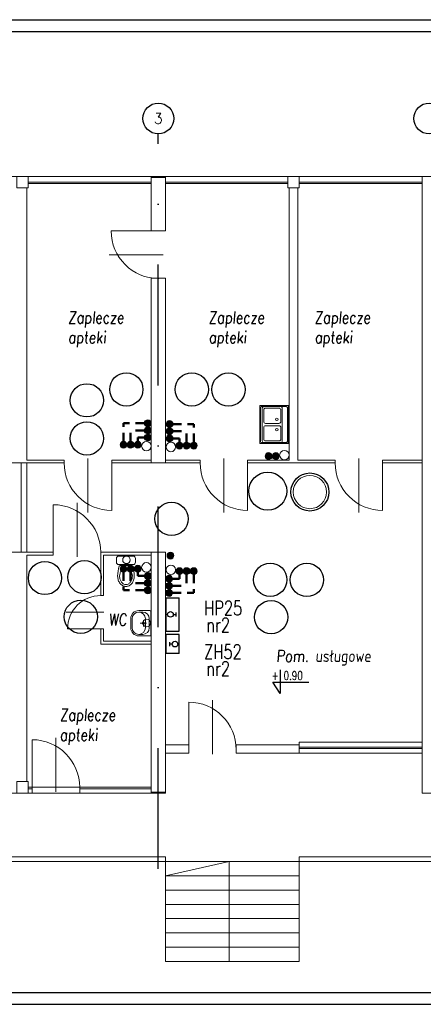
# Model space of a CAD drawing. Header units: millimetres. Extents: x -6513 to 30474, y -6915 to 65597.
# Tile 3 of 256: x -1751 to -902, y 541 to 2610. Entities that reach past the tile are written whole.
import ezdxf
from ezdxf.enums import TextEntityAlignment as Align

# ---------------------------------------------------------------- set-up
doc = ezdxf.new("R2010")
doc.units = ezdxf.units.MM
doc.linetypes.add('DASHDOTX2', pattern=[50.8, 25.4, -12.7, 0, -12.7])
doc.linetypes.add('DASHEDX2', pattern=[38.1, 25.4, -12.7])
doc.layers.get('0').update_dxf_attribs({"color": 8})
for name, color, linetype, lineweight in [('A-opis', 8, 'Continuous', 25), ('A_cienka', 8, 'Continuous', 5), ('A_warstwy', 8, 'Continuous', 9), ('A_widok', 8, 'Continuous', 13), ('CH-KS-WEWN-ISTN-PION-NR', 8, 'Continuous', 20), ('CH-KS-WEWN-ISTN-PRZYBORY', 8, 'Continuous', 9), ('CH-KS-WEWN-PION', 8, 'Continuous', 20), ('CH-KS-WEWN-PION-NR', 8, 'Continuous', 25), ('CH-KS-WEWN-PODEJŚCIA', 8, 'Continuous', 20), ('CH-W-WEWN-INOX-PION', 8, 'Continuous', 20), ('CH-W-WEWN-INOX-PION-NR', 8, 'Continuous', 25), ('CH-W-WEWN-INOX-PRZEWÓD-CIEPŁA', 8, 'DASHEDX2', 50), ('CH-W-WEWN-INOX-PRZEWÓD-CYRKULACJA', 8, 'DASHDOTX2', 50), ('CH-W-WEWN-INOX-PRZEWÓD-ZIMNA', 8, 'Continuous', 50), ('CH-W-WEWN-PPOŻ-PION', 8, 'Continuous', 20), ('CH-W-WEWN-PPOŻ-PION-NR', 8, 'Continuous', 25), ('CH-W-WEWN-PPOŻ-WEWN-HP-NR', 8, 'Continuous', 25), ('CH-W-WEWN-PPOŻ-WEWN-HP-SZAFKA', 8, 'Continuous', 25), ('R-TABELKA', 8, 'Continuous', 25)]:
    doc.layers.add(name, color=color, linetype=linetype, lineweight=lineweight)
doc.layers.add('A-osie', color=8, linetype='DASHDOTX2')
doc.styles.add('ROMA', font='romans.shx', dxfattribs={"width": 0.75})
doc.styles.add('ROMANSS', font='romans.shx', dxfattribs={"width": 0.8, "oblique": 5})
doc.styles.add('SIMPLEX7', font='SIMPLEX.SHX', dxfattribs={"width": 0.75, "oblique": 10})
doc.styles.get("Standard").update_dxf_attribs({"font": 'txt.shx', "width": 0.9})

# ---------------------------------------------------------------- blocks, each defined once
blk = doc.blocks.new('drzwi schem')
at = {"color": 252, "ltscale": 10}
blk.add_line((0.5, -0.093), (0.5, 1.04), dxfattribs=at)
at = {"color": 252}
blk.add_line((0, 0), (0, 1), dxfattribs=at)
blk.add_arc((0, 0), 1, 0, 90, dxfattribs=at)
blk = doc.blocks.new('MU-STOJĄCA')
at = {"layer": 'CH-KS-WEWN-ISTN-PRZYBORY'}
for p, q in [((15, 0), (-15, 0)), ((-20, -5), (-20, -13)), ((15, -18), (-15, -18)), ((12.1, -20), (-12.1, -20)), ((20, -5), (20, -13))]:
    blk.add_line(p, q, dxfattribs=at)
for points in [[(13.5, -42, 0.086436), (12.4, -35.9, 0.092654), (9.5, -31, 0.103059), (5.1, -27.6, 0.111854), (0, -26.4, 0.111854), (-5.1, -27.6, 0.103059), (-9.5, -31, 0.092654), (-12.4, -35.9, 0.086436), (-13.5, -42, 0.086436)], [(-17.5, -42, 0.07974), (-16.1, -50.6, 0.08865), (-12.4, -57.6, 0.10507), (-6.5, -62.4, 0.120602), (0, -64, 0.120602), (6.5, -62.4, 0.10507), (12.4, -57.6, 0.08865), (16.1, -50.6, 0.07974), (17.5, -42, 0.07974)], [(-13.5, -42, 0.07974), (-12.3, -49.4, 0.08865), (-9.2, -55.1, 0.10507), (-4.6, -58.9, 0.120602), (0, -60, 0.120602), (4.6, -58.9, 0.10507), (9.2, -55.1, 0.08865), (12.3, -49.4, 0.07974), (13.5, -42, 0.07974)]]:
    blk.add_lwpolyline(points, format="xyb", dxfattribs=at)
for centre, radius, start, end in [((-15, -5), 5, 90, 180), ((-15, -13), 5, 180, 270), ((-12.1, -22), 2, 90, 160.6961), ((12.1, -22), 2, 19.3039, 90), ((15, -5), 5, 0, 90), ((15, -13), 5, 270, 0), ((45, -42), 62.5, 160.6961, 180), ((-45, -42), 62.5, 0, 19.3039)]:
    blk.add_arc(centre, radius, start, end, dxfattribs=at)
blk = doc.blocks.new('SAN8')
at = {"layer": 'CH-KS-WEWN-ISTN-PRZYBORY'}
for p, q in [((-24, -0.268), (-23, 0)), ((-23, 0), (23, 0)), ((23, 0), (24, -0.268)), ((-25, -2), (-24.7321, -1)), ((-25, -24), (-25, -2)), ((-24.7321, -1), (-24, -0.268)), ((-22.1111, -16.1989), (-22.1111, -24.1146)), ((-9.1111, -3.1989), (9.1111, -3.1989)), ((8.9289, -10.9324), (-8.9289, -10.9324)), ((5.8704, -14.7992), (-6.4336, -14.7992)), ((-1.6996, -14.0952), (-1.8397, -14.7992)), ((-1.8397, -14.7992), (-1.6996, -15.5032)), ((-1.3009, -13.4984), (-1.6996, -14.0952)), ((-1.6996, -15.5032), (-1.3009, -16.1)), ((-0.704, -13.0995), (-1.3009, -13.4984)), ((-1.3009, -16.1), (-0.704, -16.4988)), ((0, -12.9595), (-0.704, -13.0995)), ((-0.704, -16.4988), (0, -16.6389)), ((0, -21.4207), (0, -8.4592)), ((0.704, -13.0995), (0, -12.9595)), ((0, -16.6389), (0.704, -16.4988)), ((1.3009, -13.4984), (0.704, -13.0995)), ((0.704, -16.4988), (1.3009, -16.1)), ((1.6996, -14.0952), (1.3009, -13.4984)), ((1.3009, -16.1), (1.6996, -15.5032)), ((1.8397, -14.7992), (1.6996, -14.0952)), ((1.6996, -15.5032), (1.8397, -14.7992)), ((22.1111, -24.1146), (22.1111, -16.1989)), ((24, -0.268), (24.732, -1)), ((24.732, -1), (25, -2)), ((25, -2), (25, -24)), ((-8.9289, -37.2968), (8.9289, -37.2968)), ((9.2257, -40.0035), (-9.2257, -40.0035))]:
    blk.add_line(p, q, dxfattribs=at)
for centre, radius, start, end in [((-9.1111, -16.1989), 13, 90, 180), ((-8.9289, -24.1146), 13.1822, 90, 270), ((8.9289, -24.1146), 13.1822, 270, 90), ((9.1111, -16.1989), 13, 0, 90), ((-9.1111, -24.1146), 15.8893, 179.586731, 269.586792), ((9.1111, -24.1146), 15.8893, 270.413269, 0.413269)]:
    blk.add_arc(centre, radius, start, end, dxfattribs=at)
blk = doc.blocks.new('ZZ-80-60')
at = {"layer": 'CH-KS-WEWN-ISTN-PRZYBORY'}
for p, q in [((0, 59), (80, 59)), ((2, 5), (2, 54)), ((6, 58), (74, 58)), ((78, 54), (78, 5)), ((74, 1), (6, 1))]:
    blk.add_line(p, q, dxfattribs=at)
blk.add_lwpolyline([(80, 0), (0, 0), (0, 60), (80, 60)], close=True, dxfattribs=at)
for points in [[(78, 43), (78, 9, -0.414214), (74, 5), (6, 5, -0.414214), (2, 9), (2, 43, -0.414214), (6, 47), (74, 47, -0.414214)], [(33.5, 8), (9.5, 8, -0.414214), (5.5, 12), (5.5, 40, -0.414214), (9.5, 44), (33.5, 44, -0.414214), (37.5, 40), (37.5, 12, -0.414214)], [(46.5, 8), (70.5, 8, 0.414214), (74.5, 12), (74.5, 40, 0.414214), (70.5, 44), (46.5, 44, 0.414214), (42.5, 40), (42.5, 12, 0.414214)]]:
    blk.add_lwpolyline(points, format="xyb", close=True, dxfattribs=at)
for centre in [(29, 35.5), (51, 35.5)]:
    blk.add_circle(centre, 2.5, dxfattribs=at)
for centre, start, end in [((6, 54), 90, 180), ((74, 54), 0, 90), ((6, 5), 180, 270), ((74, 5), 270, 360)]:
    blk.add_arc(centre, 4, start, end, dxfattribs=at)

msp = doc.modelspace()

# ---------------------------------------------------------------- hatches: boundary and pattern name
at = {"layer": 'CH-W-WEWN-INOX-PION'}
h = msp.add_hatch(color=256, dxfattribs=at)
h.paths.add_polyline_path([(-1474.737, 1762.23, -0.41806339), (-1481.913, 1754.959, -0.41806339), (-1489.089, 1762.23)])
h.paths.add_polyline_path([(-1489.089, 1762.23, -0.41037418), (-1481.913, 1769.312, -0.41037418), (-1474.737, 1762.23)])
h = msp.add_hatch(color=256, dxfattribs=at)
h.paths.add_polyline_path([(-1443.155, 1760.439, 0.41806339), (-1435.979, 1753.168, 0.41806339), (-1428.804, 1760.439)])
h.paths.add_polyline_path([(-1428.804, 1760.439, 0.41037418), (-1435.979, 1767.521, 0.41037418), (-1443.155, 1760.439)])
h = msp.add_hatch(color=256, dxfattribs=at)
h.paths.add_polyline_path([(-1474.737, 1747.23, -0.41806339), (-1481.913, 1739.959, -0.41806339), (-1489.089, 1747.23)])
h.paths.add_polyline_path([(-1489.089, 1747.23, -0.41037418), (-1481.913, 1754.312, -0.41037418), (-1474.737, 1747.23)])
h = msp.add_hatch(color=256, dxfattribs=at)
h.paths.add_polyline_path([(-1474.737, 1732.23, -0.41806339), (-1481.913, 1724.959, -0.41806339), (-1489.089, 1732.23)])
h.paths.add_polyline_path([(-1489.089, 1732.23, -0.41037418), (-1481.913, 1739.312, -0.41037418), (-1474.737, 1732.23)])
h = msp.add_hatch(color=256, dxfattribs=at)
h.paths.add_polyline_path([(-1443.155, 1745.439, 0.41806339), (-1435.979, 1738.168, 0.41806339), (-1428.804, 1745.439)])
h.paths.add_polyline_path([(-1428.804, 1745.439, 0.41037418), (-1435.979, 1752.521, 0.41037418), (-1443.155, 1745.439)])
h = msp.add_hatch(color=256, dxfattribs=at)
h.paths.add_polyline_path([(-1532.911, 1723.929, -0.41806339), (-1525.641, 1716.753, -0.41806339), (-1532.911, 1709.577)])
h.paths.add_polyline_path([(-1532.911, 1709.577, -0.41037418), (-1539.994, 1716.753, -0.41037418), (-1532.911, 1723.929)])
h = msp.add_hatch(color=256, dxfattribs=at)
h.paths.add_polyline_path([(-1517.911, 1723.929, -0.41806339), (-1510.641, 1716.753, -0.41806339), (-1517.911, 1709.577)])
h.paths.add_polyline_path([(-1517.911, 1709.577, -0.41037418), (-1524.994, 1716.753, -0.41037418), (-1517.911, 1723.929)])
h = msp.add_hatch(color=256, dxfattribs=at)
h.paths.add_polyline_path([(-1502.911, 1723.929, -0.41806339), (-1495.641, 1716.753, -0.41806339), (-1502.911, 1709.577)])
h.paths.add_polyline_path([(-1502.911, 1709.577, -0.41037418), (-1509.994, 1716.753, -0.41037418), (-1502.911, 1723.929)])
h = msp.add_hatch(color=256, dxfattribs=at)
h.paths.add_polyline_path([(-1443.155, 1730.439, 0.41806339), (-1435.979, 1723.168, 0.41806339), (-1428.804, 1730.439)])
h.paths.add_polyline_path([(-1428.804, 1730.439, 0.41037418), (-1435.979, 1737.521, 0.41037418), (-1443.155, 1730.439)])
h = msp.add_hatch(color=256, dxfattribs=at)
h.paths.add_polyline_path([(-1414.981, 1722.138, 0.41806339), (-1422.252, 1714.962, 0.41806339), (-1414.981, 1707.786)])
h.paths.add_polyline_path([(-1414.981, 1707.786, 0.41037418), (-1407.899, 1714.962, 0.41037418), (-1414.981, 1722.138)])
h = msp.add_hatch(color=256, dxfattribs=at)
h.paths.add_polyline_path([(-1399.981, 1722.138, 0.41806339), (-1407.252, 1714.962, 0.41806339), (-1399.981, 1707.786)])
h.paths.add_polyline_path([(-1399.981, 1707.786, 0.41037418), (-1392.899, 1714.962, 0.41037418), (-1399.981, 1722.138)])
h = msp.add_hatch(color=256, dxfattribs=at)
h.paths.add_polyline_path([(-1384.981, 1722.138, 0.41806339), (-1392.252, 1714.962, 0.41806339), (-1384.981, 1707.786)])
h.paths.add_polyline_path([(-1384.981, 1707.786, 0.41037418), (-1377.899, 1714.962, 0.41037418), (-1384.981, 1722.138)])
h = msp.add_hatch(color=256, dxfattribs=at)
h.paths.add_polyline_path([(-1227.494, 1700.324, 0.41806339), (-1234.765, 1693.149, 0.41806339), (-1227.494, 1685.973)])
h.paths.add_polyline_path([(-1227.494, 1685.973, 0.41037418), (-1220.412, 1693.149, 0.41037418), (-1227.494, 1700.324)])
h = msp.add_hatch(color=256, dxfattribs=at)
h.paths.add_polyline_path([(-1212.494, 1700.324, 0.41806339), (-1219.765, 1693.149, 0.41806339), (-1212.494, 1685.973)])
h.paths.add_polyline_path([(-1212.494, 1685.973, 0.41037418), (-1205.412, 1693.149, 0.41037418), (-1212.494, 1700.324)])
h = msp.add_hatch(color=256, dxfattribs=at)
h.paths.add_polyline_path([(-1532.911, 1449.168, 0.41806339), (-1525.641, 1456.344, 0.41806339), (-1532.911, 1463.52)])
h.paths.add_polyline_path([(-1532.911, 1463.52, 0.41037418), (-1539.994, 1456.344, 0.41037418), (-1532.911, 1449.168)])
h = msp.add_hatch(color=256, dxfattribs=at)
h.paths.add_polyline_path([(-1517.911, 1449.168, 0.41806339), (-1510.641, 1456.344, 0.41806339), (-1517.911, 1463.52)])
h.paths.add_polyline_path([(-1517.911, 1463.52, 0.41037418), (-1524.994, 1456.344, 0.41037418), (-1517.911, 1449.168)])
h = msp.add_hatch(color=256, dxfattribs=at)
h.paths.add_polyline_path([(-1502.911, 1449.168, 0.41806339), (-1495.641, 1456.344, 0.41806339), (-1502.911, 1463.52)])
h.paths.add_polyline_path([(-1502.911, 1463.52, 0.41037418), (-1509.994, 1456.344, 0.41037418), (-1502.911, 1449.168)])
h = msp.add_hatch(color=256, dxfattribs=at)
h.paths.add_polyline_path([(-1414.981, 1443.988, -0.41806339), (-1422.252, 1451.164, -0.41806339), (-1414.981, 1458.34)])
h.paths.add_polyline_path([(-1414.981, 1458.34, -0.41037418), (-1407.899, 1451.164, -0.41037418), (-1414.981, 1443.988)])
h = msp.add_hatch(color=256, dxfattribs=at)
h.paths.add_polyline_path([(-1399.981, 1443.988, -0.41806339), (-1407.252, 1451.164, -0.41806339), (-1399.981, 1458.34)])
h.paths.add_polyline_path([(-1399.981, 1458.34, -0.41037418), (-1392.899, 1451.164, -0.41037418), (-1399.981, 1443.988)])
h = msp.add_hatch(color=256, dxfattribs=at)
h.paths.add_polyline_path([(-1384.981, 1443.988, -0.41806339), (-1392.252, 1451.164, -0.41806339), (-1384.981, 1458.34)])
h.paths.add_polyline_path([(-1384.981, 1458.34, -0.41037418), (-1377.899, 1451.164, -0.41037418), (-1384.981, 1443.988)])
h = msp.add_hatch(color=256, dxfattribs=at)
h.paths.add_polyline_path([(-1474.737, 1440.868, 0.41806339), (-1481.913, 1448.138, 0.41806339), (-1489.089, 1440.868)])
h.paths.add_polyline_path([(-1489.089, 1440.868, 0.41037418), (-1481.913, 1433.785, 0.41037418), (-1474.737, 1440.868)])
h = msp.add_hatch(color=256, dxfattribs=at)
h.paths.add_polyline_path([(-1474.737, 1425.868, 0.41806339), (-1481.913, 1433.138, 0.41806339), (-1489.089, 1425.868)])
h.paths.add_polyline_path([(-1489.089, 1425.868, 0.41037418), (-1481.913, 1418.785, 0.41037418), (-1474.737, 1425.868)])
h = msp.add_hatch(color=256, dxfattribs=at)
h.paths.add_polyline_path([(-1429.783, 1435.208, 0.41806339), (-1436.958, 1442.478, 0.41806339), (-1444.134, 1435.208)])
h.paths.add_polyline_path([(-1444.134, 1435.208, 0.41037418), (-1436.958, 1428.125, 0.41037418), (-1429.783, 1435.208)])
h = msp.add_hatch(color=256, dxfattribs=at)
h.paths.add_polyline_path([(-1474.737, 1410.868, 0.41806339), (-1481.913, 1418.138, 0.41806339), (-1489.089, 1410.868)])
h.paths.add_polyline_path([(-1489.089, 1410.868, 0.41037418), (-1481.913, 1403.785, 0.41037418), (-1474.737, 1410.868)])
h = msp.add_hatch(color=256, dxfattribs=at)
h.paths.add_polyline_path([(-1429.783, 1420.208, 0.41806339), (-1436.958, 1427.478, 0.41806339), (-1444.134, 1420.208)])
h.paths.add_polyline_path([(-1444.134, 1420.208, 0.41037418), (-1436.958, 1413.125, 0.41037418), (-1429.783, 1420.208)])
h = msp.add_hatch(color=256, dxfattribs=at)
h.paths.add_polyline_path([(-1429.783, 1405.208, 0.41806339), (-1436.958, 1412.478, 0.41806339), (-1444.134, 1405.208)])
h.paths.add_polyline_path([(-1444.134, 1405.208, 0.41037418), (-1436.958, 1398.125, 0.41037418), (-1429.783, 1405.208)])
at = {"layer": 'CH-W-WEWN-PPOŻ-PION'}
h = msp.add_hatch(color=256, dxfattribs=at)
h.paths.add_polyline_path([(-1441.259, 1483.832, 0.41806339), (-1434.083, 1476.561, 0.41806339), (-1426.908, 1483.832)])
h.paths.add_polyline_path([(-1426.908, 1483.832, 0.41037418), (-1434.083, 1490.914, 0.41037418), (-1441.259, 1483.832)])

# ---------------------------------------------------------------- linework, layer by layer
at = {"layer": 'A-opis', "color": 9, "ltscale": 0.1}
for p, q in [((-1203.166, 1243.417), (-1203.166, 1194.187)), ((-1203.166, 1194.187), (-1218.998, 1217.768)), ((-1218.998, 1217.768), (-1143.1, 1217.768))]:
    msp.add_line(p, q, dxfattribs=at)
at = {"layer": 'A-osie', "ltscale": 10}
msp.add_line((-1459.603, 825.294), (-1459.603, 2370.209), dxfattribs=at)
at = {"layer": 'A-osie', "linetype": 'Continuous'}
for centre in [(-1459.603, 2402.709), (-889.603, 2402.709)]:
    msp.add_circle(centre, 32.5, dxfattribs=at)
at = {"layer": 'A_cienka'}
for p, q in [((-2584.603, 2280.737), (3699.397, 2280.737)), ((-1733.226, 2268.737), (-1474.603, 2268.737)), ((-1733.226, 2265.737), (-1474.603, 2265.737)), ((-1187.226, 2268.737), (-1444.603, 2268.737)), ((-1187.226, 2265.737), (-1444.603, 2265.737)), ((-1163.226, 2268.737), (-904.603, 2268.737)), ((-1163.226, 2265.737), (-904.603, 2265.737)), ((-1163.226, 1091.384), (-904.603, 1091.384)), ((-1163.226, 1081.384), (-904.603, 1081.384)), ((-1163.226, 1078.384), (-904.603, 1078.384)), ((-1163.226, 1068.384), (-904.603, 1068.384)), ((-1733.226, 996.737), (-1474.603, 996.737)), ((-1733.226, 993.737), (-1725.002, 993.737)), ((-1625.002, 993.737), (-1474.603, 993.737)), ((-2584.603, 984.737), (-1444.603, 984.737)), ((-904.603, 984.737), (3159.397, 984.737)), ((-1310.43, 840.737), (-1444.603, 810.737)), ((-1310.43, 630.737), (-1310.43, 840.737))]:
    msp.add_line(p, q, dxfattribs=at)
at = {"layer": 'A_cienka', "ltscale": 10}
for p, q in [((-1725.002, 996.737), (-1725.002, 984.737)), ((-1625.002, 996.737), (-1625.002, 984.737))]:
    msp.add_line(p, q, dxfattribs=at)
at = {"layer": 'A_warstwy'}
for p, q in [((-1444.603, 850.737), (-2614.603, 850.737)), ((3159.397, 850.737), (-1163.226, 850.737)), ((3159.397, 840.737), (-2614.603, 840.737))]:
    msp.add_line(p, q, dxfattribs=at)
at = {"layer": 'A_widok', "ltscale": 5}
for p, q in [((-1474.603, 2166.263), (-1474.603, 2280.737)), ((-1474.603, 2278.844), (-1444.603, 2278.844)), ((-1444.603, 2166.263), (-1444.603, 2280.737)), ((-904.603, 1490.737), (-904.603, 2280.737)), ((-904.603, 2280.737), (-874.603, 2280.737)), ((-1736.226, 2256.737), (-1736.226, 1684.737)), ((-1184.226, 2256.737), (-1184.226, 1684.737)), ((-1166.226, 2256.737), (-1166.226, 1684.737)), ((-1444.603, 2166.263), (-1474.603, 2166.263)), ((-1474.603, 1678.737), (-1474.603, 2067.524)), ((-1444.603, 2067.272), (-1472.942, 2067.272)), ((-1444.603, 1678.737), (-1444.603, 2067.272)), ((-1841.699, 1678.737), (-1657.668, 1678.737)), ((-1748.226, 1678.737), (-1748.226, 1490.737)), ((-1736.226, 1684.737), (-1657.668, 1684.737)), ((-1736.226, 1678.737), (-1736.226, 1490.737)), ((-1657.668, 1678.737), (-1657.668, 1684.737)), ((-1557.668, 1684.737), (-1474.603, 1684.737)), ((-1557.668, 1678.737), (-1557.668, 1684.737)), ((-1557.668, 1678.737), (-1371.699, 1678.737)), ((-1444.603, 1684.737), (-1371.699, 1684.737)), ((-1371.699, 1678.737), (-1371.699, 1684.737)), ((-1271.699, 1684.737), (-1184.226, 1684.737)), ((-1271.699, 1678.737), (-1271.699, 1684.737)), ((-1271.699, 1678.737), (-1087.668, 1678.737)), ((-1166.226, 1684.737), (-1087.668, 1684.737)), ((-1087.668, 1678.737), (-1087.668, 1684.737)), ((-987.668, 1684.737), (-904.603, 1684.737)), ((-987.668, 1678.737), (-987.668, 1684.737)), ((-987.668, 1678.737), (-904.603, 1678.737)), ((-1841.699, 1490.737), (-1680.603, 1490.737)), ((-1680.603, 1484.737), (-1680.603, 1490.737)), ((-1580.603, 1490.737), (-1444.603, 1490.737)), ((-1580.603, 1490.737), (-1580.603, 1399.832)), ((-1474.603, 984.737), (-1474.603, 1490.737)), ((-1444.603, 984.737), (-1444.603, 1490.737)), ((-904.603, 984.737), (-904.603, 1490.737)), ((-1736.226, 1484.737), (-1680.603, 1484.737)), ((-1736.226, 1484.737), (-1736.226, 1008.737)), ((-1574.603, 1484.737), (-1474.603, 1484.737)), ((-1574.603, 1484.737), (-1574.603, 1399.832)), ((-1580.603, 1399.832), (-1574.603, 1399.832)), ((-1580.603, 1329.832), (-1580.603, 1297.762)), ((-1580.603, 1329.832), (-1574.603, 1329.832)), ((-1574.603, 1329.832), (-1574.603, 1303.762)), ((-1580.603, 1297.762), (-1474.603, 1297.762)), ((-1574.603, 1303.762), (-1474.603, 1303.762)), ((-1395.676, 1086.384), (-1444.603, 1086.384)), ((-1395.676, 1086.384), (-1395.676, 1068.384)), ((-1163.226, 1086.384), (-1295.676, 1086.384)), ((-1295.676, 1086.384), (-1295.676, 1068.384)), ((-1163.226, 1091.384), (-1163.226, 1068.384)), ((-1395.676, 1068.384), (-1444.603, 1068.384)), ((-1163.226, 1068.384), (-1295.676, 1068.384)), ((-1474.603, 986.63), (-1444.603, 986.63)), ((-904.603, 984.737), (-874.603, 984.737)), ((-1444.603, 850.737), (-1444.603, 630.737)), ((-1163.226, 850.737), (-1163.226, 630.737)), ((-1163.226, 840.737), (-1444.603, 840.737)), ((-1163.226, 810.737), (-1444.603, 810.737)), ((-1163.226, 780.737), (-1444.603, 780.737)), ((-1163.226, 750.737), (-1444.603, 750.737)), ((-1163.226, 720.737), (-1444.603, 720.737)), ((-1163.226, 690.737), (-1444.603, 690.737)), ((-1163.226, 660.737), (-1444.603, 660.737)), ((-1163.226, 630.737), (-1444.603, 630.737))]:
    msp.add_line(p, q, dxfattribs=at)
for points in [[(-1757.226, 2256.737), (-1733.226, 2256.737), (-1733.226, 2280.737), (-1757.226, 2280.737)], [(-1187.226, 2256.737), (-1163.226, 2256.737), (-1163.226, 2280.737), (-1187.226, 2280.737)], [(-1757.226, 984.737), (-1733.226, 984.737), (-1733.226, 1008.737), (-1757.226, 1008.737)]]:
    msp.add_lwpolyline(points, close=True, dxfattribs=at)
at = {"layer": 'CH-KS-WEWN-ISTN-PION-NR', "extrusion": (-1.29885e-05, -7.54363e-06, 1)}
for centre in [(-1526.818, 1833.17, 0.006), (-1140.764, 1617.497, 0.003), (-1614.958, 1438.407, 0.01)]:
    msp.add_circle(centre, 35, dxfattribs=at)
at = {"layer": 'CH-KS-WEWN-PION', "extrusion": (7.54363e-06, 1.29885e-05, 1)}
msp.add_circle((-1484.674, 1713.992, 0.011), 9.967, dxfattribs=at)
at = {"layer": 'CH-KS-WEWN-PION', "extrusion": (-7.54363e-06, -1.29885e-05, 1)}
for centre in [(-1433.218, 1712.201, -0.011), (-1194.357, 1694.999, -0.013), (-1194.357, 1694.999, -0.013)]:
    msp.add_circle(centre, 9.967, dxfattribs=at)
at = {"layer": 'CH-KS-WEWN-PION', "extrusion": (-1.29885e-05, -7.54363e-06, 1)}
for centre in [(-1484.674, 1459.105, 0.008), (-1433.218, 1453.925, 0.008)]:
    msp.add_circle(centre, 9.967, dxfattribs=at)
at = {"layer": 'CH-KS-WEWN-PION-NR', "extrusion": (-1.29885e-05, -7.54363e-06, 1)}
for centre, radius in [((-1526.818, 1833.17, 0.006), 35), ((-1389.158, 1833.22, 0.004), 35), ((-1140.764, 1617.497, 0.003), 40), ((-1614.958, 1438.407, 0.01), 35), ((-1224.012, 1433.03, 0.005), 35)]:
    msp.add_circle(centre, radius, dxfattribs=at)
at = {"layer": 'CH-KS-WEWN-PODEJŚCIA', "ltscale": 10, "extrusion": (-1.29885e-05, -7.54363e-06, 1)}
for centre in [(-1526.522, 1474.893, 0.009), (-1483.824, 1342.202, 0.009)]:
    msp.add_circle(centre, 8, dxfattribs=at)
at = {"layer": 'CH-W-WEWN-INOX-PION'}
for centre in [(-1481.913, 1762.136), (-1435.979, 1760.345), (-1481.913, 1747.136), (-1481.913, 1732.136), (-1435.979, 1745.345), (-1532.817, 1716.753), (-1517.817, 1716.753), (-1502.817, 1716.753), (-1435.979, 1730.345), (-1415.075, 1714.962), (-1400.075, 1714.962), (-1385.075, 1714.962), (-1227.588, 1693.149), (-1212.588, 1693.149), (-1532.817, 1456.344), (-1517.817, 1456.344), (-1502.817, 1456.344), (-1415.075, 1451.164), (-1400.075, 1451.164), (-1385.075, 1451.164), (-1481.913, 1440.962), (-1481.913, 1425.962), (-1436.958, 1435.302), (-1481.913, 1410.962), (-1436.958, 1420.302), (-1436.958, 1405.302)]:
    msp.add_circle(centre, 7.176, dxfattribs=at)
at = {"layer": 'CH-W-WEWN-INOX-PION-NR', "ltscale": 10, "extrusion": (-1.29885e-05, -7.54363e-06, 1)}
for centre, radius in [((-1312.083, 1832.788, 0.003), 35), ((-1609.867, 1810.239, 0.007), 35), ((-1609.867, 1730.183, 0.008), 35), ((-1229.311, 1619.34, 0.004), 40), ((-1698.006, 1436.734, 0.011), 35), ((-1146.937, 1432.598, 0.004), 35), ((-1622.686, 1355.188, 0.011), 35), ((-1222.346, 1354.445, 0.006), 35)]:
    msp.add_circle(centre, radius, dxfattribs=at)
at = {"layer": 'CH-W-WEWN-INOX-PRZEWÓD-CIEPŁA'}
for p, q in [((-1532.817, 1716.753), (-1532.817, 1762.136)), ((-1481.913, 1762.136), (-1532.817, 1762.136)), ((-1435.979, 1760.345), (-1385.075, 1760.345)), ((-1385.075, 1714.962), (-1385.075, 1760.345)), ((-1532.817, 1456.344), (-1532.817, 1410.962)), ((-1385.075, 1451.164), (-1385.075, 1405.302)), ((-1481.913, 1410.962), (-1532.817, 1410.962)), ((-1436.958, 1405.302), (-1385.075, 1405.302))]:
    msp.add_line(p, q, dxfattribs=at)
at = {"layer": 'CH-W-WEWN-INOX-PRZEWÓD-CYRKULACJA'}
for p, q in [((-1517.817, 1716.753), (-1517.817, 1747.136)), ((-1481.913, 1747.136), (-1517.817, 1747.136)), ((-1435.979, 1745.345), (-1400.075, 1745.345)), ((-1400.075, 1714.962), (-1400.075, 1745.345)), ((-1517.817, 1456.344), (-1517.817, 1425.962)), ((-1400.075, 1451.164), (-1400.075, 1420.302)), ((-1481.913, 1425.962), (-1517.817, 1425.962)), ((-1436.958, 1420.302), (-1400.075, 1420.302))]:
    msp.add_line(p, q, dxfattribs=at)
at = {"layer": 'CH-W-WEWN-INOX-PRZEWÓD-ZIMNA'}
for p, q in [((-1502.817, 1716.753), (-1502.817, 1732.136)), ((-1481.913, 1732.136), (-1502.817, 1732.136)), ((-1435.979, 1730.345), (-1415.075, 1730.345)), ((-1415.075, 1714.962), (-1415.075, 1730.345)), ((-1502.817, 1456.344), (-1502.817, 1440.962)), ((-1415.075, 1451.164), (-1415.075, 1435.302)), ((-1481.913, 1440.962), (-1502.817, 1440.962)), ((-1436.958, 1435.302), (-1415.075, 1435.302))]:
    msp.add_line(p, q, dxfattribs=at)
at = {"layer": 'CH-W-WEWN-PPOŻ-PION'}
msp.add_circle((-1434.083, 1483.737, 0), 7.176, dxfattribs=at)
at = {"layer": 'CH-W-WEWN-PPOŻ-PION-NR', "ltscale": 10, "extrusion": (-1.29885e-05, -7.54363e-06, 1)}
msp.add_circle((-1431.703, 1560.832, 0.007), 35, dxfattribs=at)
at = {"layer": 'CH-W-WEWN-PPOŻ-WEWN-HP-SZAFKA', "ltscale": 10}
for p, q in [((-1442.758, 1325.301), (-1442.758, 1395.301)), ((-1442.758, 1395.301), (-1415.758, 1395.301)), ((-1415.758, 1325.301), (-1415.758, 1395.301)), ((-1428.161, 1360.301), (-1422.796, 1360.301)), ((-1422.796, 1364.242), (-1422.796, 1356.003)), ((-1442.758, 1325.301), (-1415.758, 1325.301)), ((-1415.758, 1317.761), (-1442.758, 1317.761)), ((-1442.758, 1277.761), (-1442.758, 1317.761)), ((-1415.758, 1277.761), (-1415.758, 1317.761)), ((-1435.72, 1301.702), (-1435.72, 1293.463)), ((-1430.355, 1297.761), (-1435.72, 1297.761)), ((-1415.758, 1277.761), (-1442.758, 1277.761))]:
    msp.add_line(p, q, dxfattribs=at)
for centre in [(-1434.083, 1360.301), (-1424.432, 1297.761)]:
    msp.add_circle(centre, 5.923, dxfattribs=at)
at = {"layer": 'R-TABELKA'}
for p, q in [((-3151.084, 2610.421), (8381.396, 2610.421)), ((-3026.084, 2585.421), (8356.396, 2585.421)), ((-2961.797, 565.574), (8420.682, 565.574)), ((-3086.797, 540.574), (8445.682, 540.574))]:
    msp.add_line(p, q, dxfattribs=at)

# ---------------------------------------------------------------- block references
at = {"layer": 'A_cienka'}
for p, xscale, yscale, zscale, rotation in [((-1458.772, 2166.263), -100, 100, 100, 90), ((-1557.668, 1678.737), 100, 100, 100, 180), ((-1271.699, 1678.737), 100, 100, 100, 180), ((-987.668, 1678.737), 100, 100, 100, 180), ((-1580.603, 1329.832), 70, 70, 70, 90)]:
    msp.add_blockref('drzwi schem', p, dxfattribs=dict(at, xscale=xscale, yscale=yscale, zscale=zscale, rotation=rotation))
at = {"layer": 'A_cienka', "xscale": 100, "yscale": 100, "zscale": 100}
for p in [(-1680.603, 1490.737), (-1395.676, 1075.813), (-1725.002, 996.737)]:
    msp.add_blockref('drzwi schem', p, dxfattribs=at)
at = {"layer": 'CH-KS-WEWN-ISTN-PRZYBORY', "xscale": -1, "rotation": 270}
msp.add_blockref('ZZ-80-60', (-1245.766, 1719.353), dxfattribs=at)
at = {"layer": 'CH-KS-WEWN-ISTN-PRZYBORY'}
msp.add_blockref('MU-STOJĄCA', (-1527.669, 1482.888), dxfattribs=at)
at = {"layer": 'CH-KS-WEWN-ISTN-PRZYBORY', "xscale": -1.059999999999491, "yscale": 1.059999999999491, "zscale": 1.06, "rotation": 270}
msp.add_blockref('SAN8', (-1475.245, 1341.668), dxfattribs=at)

# ---------------------------------------------------------------- texts
at = {"layer": 'A-opis', "ltscale": 0.1, "char_height": 18, "width": 174.55464, "attachment_point": 1, "style": 'ROMA'}
for s, insert in [('+', (-1221.301, 1240.699)), ('0.90', (-1196.091, 1240.699))]:
    msp.add_mtext(s, dxfattribs=dict(at, insert=insert))
at = {"layer": 'A-osie', "linetype": 'Continuous'}
msp.add_text('3', height=22, dxfattribs=at).set_placement((-1459.603, 2402.709), align=Align.MIDDLE)
at = {"layer": 'A_cienka', "char_height": 25, "width": 289.54616, "attachment_point": 1, "style": 'ROMANSS'}
for s, insert in [('Zaplecze \\Papteki', (-1649.363, 1996.844)), ('Zaplecze \\Papteki', (-1353.775, 1996.844)), ('Zaplecze \\Papteki', (-1130.831, 1996.844)), ('WC', (-1564.336, 1361.618)), ('Pom. usługowe', (-1211.589, 1285.216)), ('Zaplecze \\Papteki', (-1666.82, 1161.385))]:
    msp.add_mtext(s, dxfattribs=dict(at, insert=insert))
at = {"layer": 'CH-W-WEWN-PPOŻ-WEWN-HP-NR', "ltscale": 10, "style": 'SIMPLEX7', "width": 0.75}
for s, p in [('HP25', (-1363.137, 1358.488)), ('nr2', (-1358.89, 1323.025)), ('ZH52', (-1363.137, 1266.804)), ('nr2', (-1358.89, 1231.341))]:
    msp.add_text(s, height=30, dxfattribs=at).set_placement(p)

doc.saveas('drawing.dxf')
